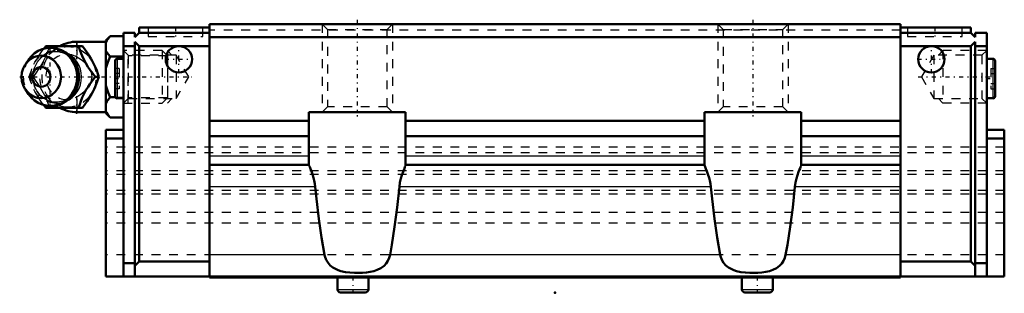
# Model space of a CAD drawing. Header units: millimetres. Extents: x -61 to 51, y 0 to 31.
import ezdxf

# ---------------------------------------------------------------- set-up
doc = ezdxf.new("R2010")
doc.units = ezdxf.units.MM
doc.linetypes.add('Center', pattern=[1.5, 0.45, -0.5, 0.05, -0.5])
doc.linetypes.add('Dashed', pattern=[2, 1, -1])
for name, color, linetype, lineweight in [('2d ConnectionPoints', 7, 'Continuous', 50), ('AM_0', 7, 'Continuous', 50), ('AM_4', 3, 'Continuous', 25), ('AM_5', 3, 'Continuous', 25), ('AM_7', 7, 'Center', 25), ('AM_9', 6, 'Dashed', 25)]:
    doc.layers.add(name, color=color, linetype=linetype, lineweight=lineweight)

# ---------------------------------------------------------------- blocks, each defined once
blk = doc.blocks.new('1_zugnqqir80s1vevkjpohye55o________0_in_HSR25LC1SS_GK__BLOCK_1B_M6F__0')
at = {"layer": 'AM_0'}
for p, q in [((-51.1, 28.5), (-54.4, 28.5)), ((-50.6, 29.12), (-51.1, 28.62)), ((-51.1, 28.62), (-51.1, 20.38)), ((-50.6, 29.12), (-49.1, 29.12)), ((-58.18, 27.69), (-57.95, 28)), ((-57.95, 28), (-53.77, 28)), ((-59.9, 26.46), (-60.26, 25.94)), ((-50.6, 26.81), (-49.1, 26.81)), ((-52.33, 24.5), (-51.89, 24.5)), ((-60.26, 23.06), (-59.9, 22.54)), ((-57.95, 21), (-58.17, 21.29)), ((-50.6, 22.19), (-50.02, 22.19)), ((-57.95, 21), (-53.77, 21)), ((-54.4, 20.5), (-51.1, 20.5)), ((-51.1, 20.38), (-50.6, 19.88)), ((-50.6, 19.88), (-49.1, 19.88))]:
    blk.add_line(p, q, dxfattribs=at)
for points in [[(-50.6, 29.12), (-50.89, 28.8), (-51, 28.63), (-51.1, 28.46)], [(-54.2, 28), (-54.02, 27.45), (-53.92, 27.17), (-53.8, 26.88), (-53.62, 26.48), (-53.39, 26.05), (-53.15, 25.65), (-52.88, 25.25), (-52.6, 24.87), (-52.33, 24.5)], [(-51.89, 24.5), (-52.02, 24.86), (-52.15, 25.23), (-52.32, 25.63), (-52.51, 26.03), (-52.66, 26.31), (-52.82, 26.59), (-52.99, 26.88), (-53.17, 27.16), (-53.47, 27.59), (-53.77, 28)], [(-51.1, 27.47), (-51.04, 27.36), (-50.85, 27.08), (-50.6, 26.81)], [(-50.6, 26.81), (-50.89, 26.17), (-51, 25.83), (-51.1, 25.49)], [(-52.33, 24.5), (-52.73, 23.95), (-52.93, 23.67), (-53.13, 23.38), (-53.38, 22.98), (-53.6, 22.55), (-53.79, 22.15), (-53.95, 21.75), (-54.08, 21.37), (-54.2, 21)], [(-53.77, 21), (-53.5, 21.36), (-53.25, 21.73), (-52.99, 22.13), (-52.75, 22.53), (-52.6, 22.81), (-52.45, 23.09), (-52.32, 23.38), (-52.2, 23.66), (-52.04, 24.09), (-51.89, 24.5)], [(-51.1, 23.51), (-51.04, 23.3), (-50.85, 22.74), (-50.6, 22.19)], [(-50.6, 22.19), (-50.89, 21.87), (-51, 21.7), (-51.1, 21.53)], [(-51.1, 20.54), (-51.04, 20.44), (-50.85, 20.15), (-50.6, 19.88)]]:
    blk.add_lwpolyline(points, dxfattribs=at)
for centre, radius, start, end in [((-54.4, 24.5), 4, 90, 118.7134), ((-57.44, 24.5), 3.3, 270, 90), ((-54.4, 24.5), 4, 241.1206, 270)]:
    blk.add_arc(centre, radius, start, end, dxfattribs=at)
blk.add_ellipse((-57.44, 24.5), major_axis=(0, 3.3), ratio=0.927184, start_param=2.207257, end_param=7.217521, dxfattribs=at)
for major_axis in [(0, 2.42), (0, -1.12)]:
    blk.add_ellipse((-58.45, 24.5), major_axis=major_axis, ratio=0.927184, dxfattribs=at)
at = {"layer": 'AM_4'}
for p, q in [((-54.4, 28.5), (-54.4, 28.01)), ((-54.4, 21), (-54.4, 20.5))]:
    blk.add_line(p, q, dxfattribs=at)
blk.add_ellipse((-56.63, 24.5), major_axis=(0, 2.97), ratio=0.927184, start_param=3.499913, end_param=5.924864, dxfattribs=at)
at = {"layer": 'AM_5', "linetype": 'Dashed'}
for p, q in [((-48.56, 21.5), (-48.56, 27.5)), ((-44.1, 26.89), (-48.56, 26.89)), ((-44.1, 22.11), (-48.56, 22.11))]:
    blk.add_line(p, q, dxfattribs=at)
at = {"layer": 'AM_7'}
for p, q in [((-54.4, 20.3), (-54.4, 28.7)), ((-57.44, 21.04), (-57.44, 27.97)), ((-60.91, 24.5), (-41.31, 24.5))]:
    blk.add_line(p, q, dxfattribs=at)
at = {"layer": 'AM_9'}
for p, q in [((-54.4, 28.01), (-54.4, 21)), ((-44.71, 27.5), (-49.1, 27.5)), ((-44.1, 26.89), (-44.71, 27.5)), ((-44.71, 27.5), (-44.71, 21.5)), ((-44.1, 26.89), (-44.1, 22.11)), ((-59.82, 24.5), (-59.39, 24.5)), ((-54.15, 24.54), (-54.15, 24.5)), ((-54.15, 24.5), (-54.15, 24.44)), ((-50.02, 22.19), (-49.1, 22.19)), ((-49.1, 21.5), (-44.71, 21.5)), ((-44.71, 21.5), (-44.1, 22.11))]:
    blk.add_line(p, q, dxfattribs=at)
for points in [[(-57.52, 28), (-57.64, 27.64), (-57.78, 27.27), (-57.94, 26.87), (-58.14, 26.47), (-58.28, 26.19), (-58.44, 25.91), (-58.61, 25.62), (-58.79, 25.34), (-59.09, 24.91), (-59.39, 24.5)], [(-55.45, 22.01), (-55.53, 21.96), (-55.74, 21.85), (-55.95, 21.76), (-56.17, 21.69), (-56.39, 21.65), (-56.62, 21.62), (-56.84, 21.62), (-57.07, 21.64), (-57.3, 21.68), (-57.52, 21.74), (-57.73, 21.82), (-57.94, 21.92), (-58.14, 22.05), (-58.33, 22.19), (-58.51, 22.35), (-58.67, 22.52), (-58.82, 22.71), (-58.95, 22.91), (-59.07, 23.13), (-59.17, 23.35), (-59.25, 23.59), (-59.31, 23.83), (-59.36, 24.07), (-59.38, 24.32), (-59.38, 24.57), (-59.37, 24.82), (-59.33, 25.07), (-59.28, 25.31), (-59.21, 25.55), (-59.12, 25.77), (-59.01, 25.99), (-58.88, 26.2), (-58.74, 26.39), (-58.59, 26.57), (-58.42, 26.74), (-58.24, 26.89), (-58.04, 27.02), (-57.84, 27.13), (-57.63, 27.22), (-57.41, 27.3), (-57.19, 27.35), (-56.97, 27.38), (-56.74, 27.38), (-56.51, 27.37), (-56.28, 27.33), (-56.06, 27.28), (-55.84, 27.2), (-55.63, 27.1), (-55.43, 26.98), (-55.41, 26.97)], [(-59.14, 26.22), (-59.01, 26.45), (-58.76, 26.85), (-58.5, 27.25), (-58.22, 27.63), (-58.18, 27.69)], [(-55.41, 26.97), (-55.24, 26.84), (-55.06, 26.69), (-54.9, 26.51), (-54.76, 26.34)], [(-53.28, 25.87), (-53.61, 26.2), (-54.01, 26.5), (-54.4, 26.75)], [(-52.82, 25.17), (-53, 25.51), (-53.25, 25.84), (-53.28, 25.87)], [(-59.82, 24.5), (-59.7, 24.86), (-59.57, 25.24), (-59.51, 25.4)], [(-52.83, 23.8), (-52.72, 24.14), (-52.68, 24.49), (-52.71, 24.84), (-52.82, 25.17)], [(-59.54, 23.66), (-59.57, 23.75), (-59.7, 24.13), (-59.82, 24.5)], [(-59.39, 24.5), (-59.13, 24.14), (-58.87, 23.77), (-58.61, 23.37), (-58.37, 22.97), (-58.22, 22.69), (-58.07, 22.41), (-57.94, 22.12), (-57.82, 21.84), (-57.66, 21.41), (-57.52, 21)], [(-58.17, 21.29), (-58.22, 21.36), (-58.49, 21.74), (-58.75, 22.12), (-59, 22.53), (-59.18, 22.85)], [(-54.65, 22.81), (-54.68, 22.76), (-54.83, 22.57), (-54.98, 22.39), (-55.15, 22.23), (-55.34, 22.09), (-55.45, 22.01)], [(-54.4, 22.25), (-53.94, 22.54), (-53.56, 22.85), (-53.26, 23.15)]]:
    blk.add_lwpolyline(points, dxfattribs=at)
blk.add_arc((-54.4, 24.5), 4, 118.7134, 241.1206, dxfattribs=at)
for centre, major_axis in [((-56.9, 24.5), (0, -2.97)), ((-55.42, 24.5), (0, -3.44))]:
    blk.add_ellipse(centre, major_axis=major_axis, ratio=0.927184, dxfattribs=at)
for centre, major_axis, start_param, end_param in [((-56.63, 24.5), (0, 2.97), 5.924864, 7.157608), ((-55.55, 24.5), (0, -2.57), 2.639469, 6.785309), ((-57.44, 24.5), (0, 3.3), 0.934336, 2.207257), ((-56.63, 24.5), (0, 2.97), 2.166973, 3.499913)]:
    blk.add_ellipse(centre, major_axis=major_axis, ratio=0.927184, start_param=start_param, end_param=end_param, dxfattribs=at)
blk = doc.blocks.new('2_HSR25LCSSB_M6F11_S_0_in_HSR25LC1SS_GK__BLOCK_1B_M6F__0')
at = {"layer": 'AM_0'}
for p, q in [((-39.3, 30.5), (-39.3, 1.72)), ((39.3, 30.5), (-39.3, 30.5)), ((39.3, 30.5), (39.3, 1.72)), ((-47.8, 29.5), (-49.1, 29.5)), ((-49.1, 29.5), (-49.1, 1.82)), ((-47.8, 29), (-47.3, 29.5)), ((-47.8, 29.5), (-47.8, 29)), ((-47.3, 30.1), (-39.3, 30.1)), ((-47.3, 29.5), (-47.3, 30.1)), ((-39.3, 29.5), (-47.3, 29.5)), ((47.3, 30.1), (39.3, 30.1)), ((39.3, 29.5), (47.3, 29.5)), ((47.3, 29.5), (47.3, 30.1)), ((47.8, 29), (47.3, 29.5)), ((47.8, 29.5), (49.1, 29.5)), ((47.8, 29.5), (47.8, 29)), ((49.1, 29.5), (49.1, 1.82)), ((-47.8, 28.5), (-47.8, 1.82)), ((-47.3, 28), (-47.8, 28.5)), ((39.3, 29), (-39.3, 29)), ((47.3, 28), (47.8, 28.5)), ((47.8, 28.5), (47.8, 1.82)), ((-47.8, 28), (-49.1, 28)), ((-39.3, 28), (-47.3, 28)), ((-47.3, 28), (-47.3, 3.52)), ((39.3, 28), (47.3, 28)), ((47.3, 28), (47.3, 3.52)), ((47.8, 28), (49.1, 28)), ((-50.05, 26.33), (-50.05, 22.3)), ((-49.1, 26.57), (-49.81, 26.57)), ((49.81, 26.57), (49.1, 26.57)), ((50.05, 26.33), (50.05, 22.3)), ((-49.81, 22.07), (-49.1, 22.07)), ((49.1, 22.07), (49.81, 22.07)), ((-28, 20.5), (-17, 20.5)), ((-28, 14.49), (-28, 20.5)), ((-17, 20.5), (-17, 14.49)), ((17, 20.5), (28, 20.5)), ((17, 14.49), (17, 20.5)), ((28, 20.5), (28, 14.49)), ((-28, 19.5), (-39.3, 19.5)), ((17, 19.5), (-17, 19.5)), ((39.3, 19.5), (28, 19.5)), ((-51.1, 18.5), (-49.1, 18.5)), ((-51.1, 18.5), (-51.1, 1.82)), ((51.1, 18.5), (49.1, 18.5)), ((51.1, 18.5), (51.1, 1.82)), ((-51.1, 17.5), (-49.1, 17.5)), ((-28, 17.77), (-39.3, 17.77)), ((17, 17.77), (-17, 17.77)), ((39.3, 17.77), (28, 17.77)), ((51.1, 17.5), (49.1, 17.5)), ((-28, 14.5), (-39.3, 14.5)), ((17, 14.5), (-17, 14.5)), ((39.3, 14.5), (28, 14.5)), ((-47.8, 3.02), (-47.3, 3.52)), ((-39.3, 3.52), (-47.3, 3.52)), ((39.3, 3.52), (47.3, 3.52)), ((47.8, 3.02), (47.3, 3.52)), ((-49.1, 3.32), (-47.8, 3.32)), ((49.1, 3.32), (47.8, 3.32)), ((51.1, 1.82), (-51.1, 1.82)), ((39.3, 1.72), (-39.3, 1.72)), ((-24.76, 1.72), (-24.76, 0.35)), ((-21.24, 0.35), (-21.24, 1.72)), ((21.24, 1.72), (21.24, 0.35)), ((24.76, 0.35), (24.76, 1.72)), ((-24.41, 0), (-21.59, 0)), ((21.59, 0), (24.41, 0))]:
    blk.add_line(p, q, dxfattribs=at)
for points in [[(-28, 14.49), (-27.98, 14.41), (-27.92, 14.27), (-27.84, 14.06), (-27.73, 13.79), (-27.61, 13.44), (-27.48, 13.05), (-27.4, 12.72), (-27.33, 12.37), (-27.28, 12.01)], [(-17.72, 12.01), (-17.65, 12.49), (-17.55, 12.94), (-17.43, 13.34), (-17.3, 13.7), (-17.22, 13.92), (-17.14, 14.11), (-17.08, 14.27), (-17.02, 14.41), (-17, 14.49)], [(17, 14.49), (17.02, 14.41), (17.08, 14.27), (17.16, 14.06), (17.27, 13.79), (17.39, 13.44), (17.52, 13.05), (17.6, 12.72), (17.67, 12.37), (17.72, 12.01)], [(27.28, 12.01), (27.35, 12.49), (27.45, 12.94), (27.57, 13.34), (27.7, 13.7), (27.78, 13.92), (27.86, 14.11), (27.92, 14.27), (27.98, 14.41), (28, 14.49)], [(-26.22, 4.3), (-26.56, 6.26), (-26.87, 8.38), (-27.14, 10.64), (-27.28, 12.01)], [(-17.72, 12.01), (-17.97, 9.67), (-18.26, 7.47), (-18.58, 5.41), (-18.78, 4.3)], [(18.78, 4.3), (18.44, 6.26), (18.13, 8.38), (17.86, 10.64), (17.72, 12.01)], [(27.28, 12.01), (27.03, 9.67), (26.74, 7.47), (26.42, 5.41), (26.22, 4.3)], [(-18.78, 4.3), (-18.88, 3.94), (-19.03, 3.6), (-19.22, 3.3), (-19.46, 3.05), (-19.82, 2.78), (-20.23, 2.58), (-20.63, 2.44), (-21.04, 2.35), (-21.47, 2.28), (-21.92, 2.24), (-22.37, 2.22), (-22.83, 2.23), (-23.35, 2.26), (-23.86, 2.33), (-24.36, 2.44), (-24.68, 2.54), (-24.99, 2.68), (-25.28, 2.84), (-25.58, 3.08), (-25.83, 3.38), (-26.04, 3.73), (-26.18, 4.12), (-26.22, 4.3)], [(26.22, 4.3), (26.12, 3.94), (25.97, 3.6), (25.78, 3.3), (25.54, 3.05), (25.18, 2.78), (24.77, 2.58), (24.37, 2.44), (23.96, 2.35), (23.53, 2.28), (23.08, 2.24), (22.63, 2.22), (22.17, 2.23), (21.65, 2.26), (21.14, 2.33), (20.64, 2.44), (20.32, 2.54), (20.01, 2.68), (19.72, 2.84), (19.42, 3.08), (19.17, 3.38), (18.96, 3.73), (18.82, 4.12), (18.78, 4.3)]]:
    blk.add_lwpolyline(points, dxfattribs=at)
for centre in [(-42.8, 26.5), (42.8, 26.5)]:
    blk.add_circle(centre, 1.5, dxfattribs=at)
for centre, radius, start, end in [((-49.81, 26.33), 0.237, 90, 180), ((49.81, 26.33), 0.237, 360, 90), ((-49.81, 22.3), 0.237, 180, 270), ((49.81, 22.3), 0.237, 270, 0), ((-24.41, 0.35), 0.352, 180, 270), ((-21.59, 0.35), 0.352, 270, 0), ((21.59, 0.35), 0.352, 180, 270), ((24.41, 0.35), 0.352, 270, 360)]:
    blk.add_arc(centre, radius, start, end, dxfattribs=at)
at = {"layer": 'AM_4'}
for p, q in [((-49.81, 26.57), (-49.81, 22.07)), ((49.81, 26.57), (49.81, 22.07)), ((-28, 15.5), (-39.3, 15.5)), ((17, 15.5), (-17, 15.5)), ((39.3, 15.5), (28, 15.5)), ((-27.28, 12.01), (-39.3, 12.01)), ((17.72, 12.01), (-17.72, 12.01)), ((39.3, 12.01), (27.28, 12.01)), ((-26.22, 4.3), (-39.3, 4.3)), ((18.78, 4.3), (-18.78, 4.3)), ((39.3, 4.3), (26.22, 4.3)), ((-24.76, 0.35), (-21.24, 0.35)), ((21.24, 0.35), (24.76, 0.35))]:
    blk.add_line(p, q, dxfattribs=at)
at = {"layer": 'AM_5', "linetype": 'Dashed'}
for p, q in [((-26.5, 30.5), (-26.5, 20.5)), ((-18.5, 30.5), (-18.5, 20.5)), ((18.5, 30.5), (18.5, 20.5)), ((26.5, 30.5), (26.5, 20.5)), ((-43.6, 26.96), (-44.1, 27.5)), ((-44.1, 27.5), (-44.1, 21.5)), ((43.6, 26.96), (44.1, 27.5)), ((49.1, 27.5), (44.1, 27.5)), ((44.1, 27.5), (44.1, 21.5)), ((-43.6, 22.04), (-44.1, 21.5)), ((43.6, 22.04), (44.1, 21.5)), ((49.1, 21.5), (44.1, 21.5))]:
    blk.add_line(p, q, dxfattribs=at)
at = {"layer": 'AM_7'}
for p, q in [((-22.5, 31), (-22.5, 20)), ((22.5, 31), (22.5, 20)), ((-43.19, 30.15), (-43.19, 29.05)), ((43.19, 30.15), (43.19, 29.05)), ((-42.8, 24.93), (-42.8, 28.07)), ((42.8, 24.93), (42.8, 28.07)), ((-44.38, 26.5), (-41.22, 26.5)), ((41.22, 26.5), (44.38, 26.5)), ((-50.1, 24.32), (-49.05, 24.32)), ((41.31, 24.5), (49.47, 24.5)), ((49.05, 24.32), (50.1, 24.32)), ((-23, 1.8), (-23, -0.09)), ((23, 1.8), (23, -0.09))]:
    blk.add_line(p, q, dxfattribs=at)
at = {"layer": 'AM_9'}
for p, q in [((-26.5, 30.5), (-25.9, 29.9)), ((-19.1, 29.9), (-18.5, 30.5)), ((18.5, 30.5), (19.1, 29.9)), ((25.9, 29.9), (26.5, 30.5)), ((-46.29, 30.1), (-46.29, 29.1)), ((-40.09, 29.1), (-40.09, 30.1)), ((39.3, 29.8), (-39.3, 29.8)), ((-25.9, 29.9), (-25.9, 21.1)), ((-25.9, 29.9), (-19.1, 29.9)), ((-19.1, 21.1), (-19.1, 29.9)), ((19.1, 29.9), (19.1, 21.1)), ((19.1, 29.9), (25.9, 29.9)), ((25.9, 21.1), (25.9, 29.9)), ((40.09, 30.1), (40.09, 29.1)), ((46.29, 29.1), (46.29, 30.1)), ((-46.29, 29.1), (-40.09, 29.1)), ((40.09, 29.1), (46.29, 29.1)), ((-48.56, 26.96), (-49.1, 27.5)), ((-43.1, 26.96), (-48.56, 26.96)), ((-48.56, 26.96), (-48.56, 22.04)), ((-41.68, 24.5), (-43.1, 26.96)), ((-43.1, 26.96), (-43.1, 22.04)), ((43.1, 26.96), (41.68, 24.5)), ((48.56, 26.96), (43.1, 26.96)), ((43.1, 26.96), (43.1, 22.04)), ((49.1, 27.5), (48.56, 26.96)), ((48.56, 26.96), (48.56, 22.04)), ((-49.58, 25.47), (-50.05, 25.47)), ((-49.58, 24.89), (-50.05, 24.89)), ((-49.58, 25.47), (-49.58, 23.16)), ((49.58, 25.47), (50.05, 25.47)), ((49.58, 25.47), (49.58, 23.16)), ((49.58, 24.89), (50.05, 24.89)), ((-49.58, 23.74), (-50.05, 23.74)), ((-43.1, 22.04), (-41.68, 24.5)), ((41.68, 24.5), (43.1, 22.04)), ((49.58, 23.74), (50.05, 23.74)), ((-49.58, 23.16), (-50.05, 23.16)), ((49.58, 23.16), (50.05, 23.16)), ((-49.1, 21.5), (-48.56, 22.04)), ((-48.56, 22.04), (-43.1, 22.04)), ((43.1, 22.04), (48.56, 22.04)), ((48.56, 22.04), (49.1, 21.5)), ((-25.9, 21.1), (-26.5, 20.5)), ((-19.1, 21.1), (-25.9, 21.1)), ((-18.5, 20.5), (-19.1, 21.1)), ((19.1, 21.1), (18.5, 20.5)), ((25.9, 21.1), (19.1, 21.1)), ((26.5, 20.5), (25.9, 21.1)), ((51.1, 16.5), (-51.1, 16.5)), ((51.1, 15.88), (-51.1, 15.88)), ((51.1, 13.83), (-51.1, 13.83)), ((51.1, 13.41), (-51.1, 13.41)), ((51.1, 11.58), (-51.1, 11.58)), ((51.1, 11.17), (-51.1, 11.17)), ((51.1, 9.11), (-51.1, 9.11)), ((51.1, 7.88), (-51.1, 7.88)), ((51.1, 4.3), (-51.1, 4.3))]:
    blk.add_line(p, q, dxfattribs=at)

msp = doc.modelspace()

# ---------------------------------------------------------------- linework, layer by layer
at = {"layer": '2d ConnectionPoints'}
for p in [(-49.1, 24.5), (49.1, 24.5), (0, 0)]:
    msp.add_point(p, dxfattribs=at)

# ---------------------------------------------------------------- block references
for name in ['2_HSR25LCSSB_M6F11_S_0_in_HSR25LC1SS_GK__BLOCK_1B_M6F__0', '1_zugnqqir80s1vevkjpohye55o________0_in_HSR25LC1SS_GK__BLOCK_1B_M6F__0']:
    msp.add_blockref(name, (0, 0))

doc.saveas('drawing.dxf')
